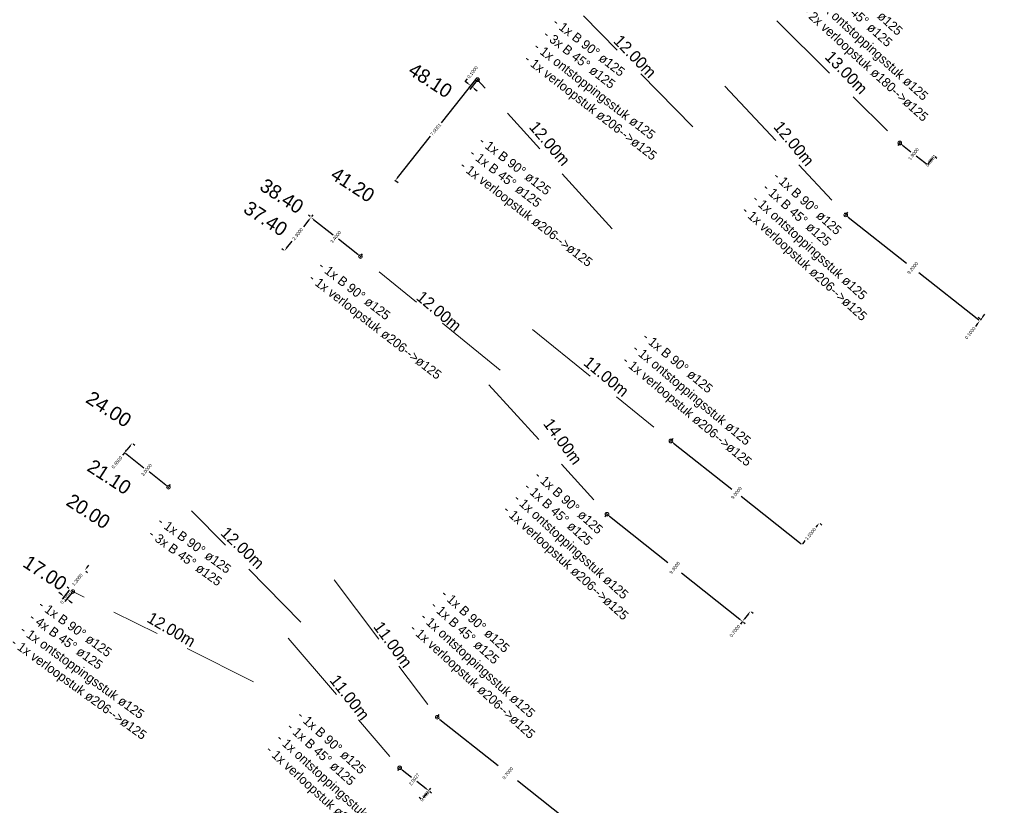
# Model space of a CAD drawing. Header units: inches. Extents: x 0 to 191500, y 0 to 342750.
# Tile 29 of 256: x 185303 to 185356, y 330125 to 330167. Entities that reach past the tile are written whole.
import ezdxf
from ezdxf import colors
from ezdxf.entities.mleader import LeaderData, LeaderLine
from ezdxf.math import Vec2, Vec3

# ---------------------------------------------------------------- set-up
doc = ezdxf.new("R2010")
doc.units = ezdxf.units.IN
doc.header["$MEASUREMENT"] = 0
doc.linetypes.add('RI-GWA_HUISAANSLUITING', pattern=[23, 4, -1.8, 2.6, -1.8, 4.6, -1.8, 4.6, -1.8])
doc.layers.get('DefPoints').update_dxf_attribs({"lineweight": 20})
for name, color, linetype, lineweight in [('ECW', 150, 'Continuous', 20), ('N-WE-RI-GWA-MAATVOERING-T25', 30, 'RI-GWA_HUISAANSLUITING', 20), ('N-WE-RI-GWA_HUISAANSLUITING', 30, 'RI-GWA_HUISAANSLUITING', 20), ('N-WE-RI-GWA_RIOOLPUT_ONTSTOPPINGSPUT-G', 30, 'Continuous', 20), ('Tekst algemeen', 7, 'Continuous', 20)]:
    doc.layers.add(name, color=color, linetype=linetype, lineweight=lineweight)
doc.dimstyles.get("Standard").update_dxf_attribs({"dimtxt": 0.18, "dimasz": 0.18, "dimexe": 0.18, "dimexo": 0.0625, "dimgap": 0.09, "dimtad": 0, "dimtih": 1, "dimtoh": 1, "dimdec": 4, "dimzin": 0, "dimdsep": 46, "dimtxsty": 'Standard', "dimcen": 0.09, "dimadec": 0, "dimazin": 0, "dimtfac": 1, "dimtdec": 4, "dimtofl": 0, "dimtmove": 0, "dimatfit": 3, "dimfxl": 1, "dimtolj": 1, "dimtzin": 0, "dimarcsym": 0})
picture_1 = doc.add_image_def('image1.ecw', size_in_pixel=(220000, 285000))

# ---------------------------------------------------------------- blocks, each defined once
blk = doc.blocks.new('*D5372')
at = {"layer": 'DefPoints', "color": 0, "transparency": 16777216}
for p in [(185323.054, 330126.666), (185324.624, 330125.423), (185324.624, 330125.423)]:
    blk.add_point(p, dxfattribs=at)
at = {"layer": 'N-WE-RI-GWA-MAATVOERING-T25', "color": 0, "lineweight": -2, "transparency": 16777216}
for p, q in [((185323.016, 330126.617), (185322.942, 330126.525)), ((185323.195, 330126.554), (185323.698, 330126.156)), ((185324.483, 330125.535), (185323.98, 330125.933)), ((185324.663, 330125.472), (185324.736, 330125.564))]:
    blk.add_line(p, q, dxfattribs=at)
at = {"layer": 'N-WE-RI-GWA-MAATVOERING-T25', "color": 0, "transparency": 16777216}
for points in [[(185323.177, 330126.531), (185323.214, 330126.578), (185323.054, 330126.666)], [(185324.465, 330125.511), (185324.502, 330125.558), (185324.624, 330125.423)]]:
    blk.add_solid(points, dxfattribs=at)
at = {"layer": 'N-WE-RI-GWA-MAATVOERING-T25', "color": 0, "transparency": 16777216, "insert": (185323.839, 330126.044), "char_height": 0.18, "attachment_point": 5, "rotation": 51.6279}
blk.add_mtext('\\A1;2.0027', dxfattribs=at)
blk = doc.blocks.new('*D5373')
at = {"layer": 'DefPoints', "color": 0, "transparency": 16777216}
for p in [(185324.624, 330125.423), (185324.624, 330125.423), (185324.25, 330124.95)]:
    blk.add_point(p, dxfattribs=at)
at = {"layer": 'N-WE-RI-GWA-MAATVOERING-T25', "color": 0, "lineweight": -2, "transparency": 16777216}
for p, q in [((185324.362, 330125.091), (185324.513, 330125.282)), ((185324.673, 330125.384), (185324.765, 330125.311)), ((185324.201, 330124.989), (185324.109, 330125.062))]:
    blk.add_line(p, q, dxfattribs=at)
at = {"layer": 'N-WE-RI-GWA-MAATVOERING-T25', "color": 0, "transparency": 16777216}
for points in [[(185324.338, 330125.11), (185324.385, 330125.073), (185324.25, 330124.95)], [(185324.489, 330125.3), (185324.536, 330125.263), (185324.624, 330125.423)]]:
    blk.add_solid(points, dxfattribs=at)
at = {"layer": 'N-WE-RI-GWA-MAATVOERING-T25', "color": 0, "transparency": 16777216, "insert": (185324.437, 330125.186), "char_height": 0.18, "attachment_point": 5, "rotation": 51.6279}
blk.add_mtext('\\A1;0.6031', dxfattribs=at)
blk = doc.blocks.new('*D5375')
at = {"layer": 'DefPoints', "color": 0, "transparency": 16777216}
for p in [(185325.076, 330129.386), (185325.076, 330129.386), (185332.681, 330123.365)]:
    blk.add_point(p, dxfattribs=at)
at = {"layer": 'N-WE-RI-GWA-MAATVOERING-T25', "color": 0, "lineweight": -2, "transparency": 16777216}
for p, q in [((185325.115, 330129.435), (185325.188, 330129.527)), ((185325.217, 330129.274), (185328.737, 330126.487)), ((185332.54, 330123.476), (185329.02, 330126.264)), ((185332.72, 330123.414), (185332.793, 330123.506))]:
    blk.add_line(p, q, dxfattribs=at)
at = {"layer": 'N-WE-RI-GWA-MAATVOERING-T25', "color": 0, "transparency": 16777216}
for points in [[(185325.199, 330129.251), (185325.236, 330129.298), (185325.076, 330129.386)], [(185332.521, 330123.453), (185332.558, 330123.5), (185332.681, 330123.365)]]:
    blk.add_solid(points, dxfattribs=at)
at = {"layer": 'N-WE-RI-GWA-MAATVOERING-T25', "color": 0, "transparency": 16777216, "insert": (185328.878, 330126.375), "char_height": 0.18, "attachment_point": 5, "rotation": 51.6279}
blk.add_mtext('\\A1;9.7000', dxfattribs=at)
blk = doc.blocks.new('*D5388')
at = {"layer": 'DefPoints', "color": 0, "transparency": 16777216}
for p in [(185341.95, 330135.1), (185341.515, 330134.551), (185341.515, 330134.551)]:
    blk.add_point(p, dxfattribs=at)
at = {"layer": 'N-WE-RI-GWA-MAATVOERING-T25', "color": 0, "lineweight": -2, "transparency": 16777216}
for p, q in [((185341.838, 330134.959), (185341.627, 330134.692)), ((185341.999, 330135.061), (185342.091, 330134.988)), ((185341.515, 330134.551), (185341.404, 330134.41)), ((185341.564, 330134.512), (185341.657, 330134.439))]:
    blk.add_line(p, q, dxfattribs=at)
at = {"layer": 'N-WE-RI-GWA-MAATVOERING-T25', "color": 0, "transparency": 16777216}
for points in [[(185341.604, 330134.711), (185341.651, 330134.674), (185341.515, 330134.551)], [(185341.815, 330134.978), (185341.862, 330134.94), (185341.95, 330135.1)]]:
    blk.add_solid(points, dxfattribs=at)
at = {"layer": 'N-WE-RI-GWA-MAATVOERING-T25', "color": 0, "transparency": 16777216, "insert": (185341.106, 330134.034), "char_height": 0.18, "attachment_point": 5, "rotation": 51.6279}
blk.add_mtext('\\A1;0.7000', dxfattribs=at)
blk = doc.blocks.new('*D5389')
at = {"layer": 'DefPoints', "color": 0, "transparency": 16777216}
for p in [(185334.221, 330140.321), (185334.224, 330140.324), (185341.515, 330134.551)]:
    blk.add_point(p, dxfattribs=at)
at = {"layer": 'N-WE-RI-GWA-MAATVOERING-T25', "color": 0, "lineweight": -2, "transparency": 16777216}
for p, q in [((185334.186, 330140.275), (185334.11, 330140.179)), ((185334.362, 330140.209), (185337.726, 330137.546)), ((185341.371, 330134.659), (185338.008, 330137.322)), ((185341.477, 330134.502), (185341.401, 330134.406))]:
    blk.add_line(p, q, dxfattribs=at)
at = {"layer": 'N-WE-RI-GWA-MAATVOERING-T25', "color": 0, "transparency": 16777216}
for points in [[(185334.344, 330140.185), (185334.381, 330140.232), (185334.221, 330140.321)], [(185341.353, 330134.636), (185341.39, 330134.683), (185341.512, 330134.547)]]:
    blk.add_solid(points, dxfattribs=at)
at = {"layer": 'N-WE-RI-GWA-MAATVOERING-T25', "color": 0, "transparency": 16777216, "insert": (185337.867, 330137.434), "char_height": 0.18, "attachment_point": 5, "rotation": 51.6279}
blk.add_mtext('\\A1;9.3000', dxfattribs=at)
blk = doc.blocks.new('*D5390')
at = {"layer": 'DefPoints', "color": 0, "transparency": 16777216}
for p in [(185345.65, 330139.85), (185344.719, 330138.674), (185344.719, 330138.674)]:
    blk.add_point(p, dxfattribs=at)
at = {"layer": 'N-WE-RI-GWA-MAATVOERING-T25', "color": 0, "lineweight": -2, "transparency": 16777216}
for p, q in [((185345.538, 330139.709), (185345.473, 330139.627)), ((185345.699, 330139.811), (185345.791, 330139.738)), ((185344.831, 330138.815), (185344.896, 330138.897)), ((185344.67, 330138.713), (185344.578, 330138.786))]:
    blk.add_line(p, q, dxfattribs=at)
at = {"layer": 'N-WE-RI-GWA-MAATVOERING-T25', "color": 0, "transparency": 16777216}
for points in [[(185345.515, 330139.728), (185345.562, 330139.69), (185345.65, 330139.85)], [(185344.807, 330138.834), (185344.854, 330138.797), (185344.719, 330138.674)]]:
    blk.add_solid(points, dxfattribs=at)
at = {"layer": 'N-WE-RI-GWA-MAATVOERING-T25', "color": 0, "transparency": 16777216, "insert": (185345.184, 330139.262), "char_height": 0.18, "attachment_point": 5, "rotation": 51.6279}
blk.add_mtext('\\A1;1.5000', dxfattribs=at)
blk = doc.blocks.new('*D5391')
at = {"layer": 'DefPoints', "color": 0, "transparency": 16777216}
for p in [(185337.663, 330144.261), (185337.663, 330144.261), (185344.719, 330138.674)]:
    blk.add_point(p, dxfattribs=at)
at = {"layer": 'N-WE-RI-GWA-MAATVOERING-T25', "color": 0, "lineweight": -2, "transparency": 16777216}
for p, q in [((185337.702, 330144.31), (185337.775, 330144.402)), ((185337.804, 330144.149), (185341.05, 330141.579)), ((185344.578, 330138.786), (185341.332, 330141.356)), ((185344.758, 330138.723), (185344.831, 330138.815))]:
    blk.add_line(p, q, dxfattribs=at)
at = {"layer": 'N-WE-RI-GWA-MAATVOERING-T25', "color": 0, "transparency": 16777216}
for points in [[(185337.785, 330144.126), (185337.823, 330144.173), (185337.663, 330144.261)], [(185344.559, 330138.762), (185344.596, 330138.809), (185344.719, 330138.674)]]:
    blk.add_solid(points, dxfattribs=at)
at = {"layer": 'N-WE-RI-GWA-MAATVOERING-T25', "color": 0, "transparency": 16777216, "insert": (185341.191, 330141.467), "char_height": 0.18, "attachment_point": 5, "rotation": 51.6279}
blk.add_mtext('\\A1;9.0000', dxfattribs=at)
blk = doc.blocks.new('*D5392')
at = {"layer": 'DefPoints', "color": 0, "transparency": 16777216}
for p in [(185354.288, 330150.722), (185354.288, 330150.722), (185354.35, 330150.8)]:
    blk.add_point(p, dxfattribs=at)
at = {"layer": 'N-WE-RI-GWA-MAATVOERING-T25', "color": 0, "lineweight": -2, "transparency": 16777216}
for p, q in [((185354.462, 330150.941), (185354.573, 330151.082)), ((185354.176, 330150.58), (185354.056, 330150.429)), ((185354.239, 330150.76), (185354.147, 330150.833)), ((185354.301, 330150.839), (185354.209, 330150.912))]:
    blk.add_line(p, q, dxfattribs=at)
at = {"layer": 'N-WE-RI-GWA-MAATVOERING-T25', "color": 0, "transparency": 16777216}
for points in [[(185354.153, 330150.599), (185354.2, 330150.562), (185354.288, 330150.722)], [(185354.438, 330150.96), (185354.485, 330150.922), (185354.35, 330150.8)]]:
    blk.add_solid(points, dxfattribs=at)
at = {"layer": 'N-WE-RI-GWA-MAATVOERING-T25', "color": 0, "transparency": 16777216, "insert": (185353.777, 330150.076), "char_height": 0.18, "attachment_point": 5, "rotation": 51.6279}
blk.add_mtext('\\A1;0.1000', dxfattribs=at)
blk = doc.blocks.new('*D5393')
at = {"layer": 'DefPoints', "color": 0, "transparency": 16777216}
for p in [(185347.075, 330156.433), (185347.075, 330156.433), (185354.288, 330150.722)]:
    blk.add_point(p, dxfattribs=at)
at = {"layer": 'N-WE-RI-GWA-MAATVOERING-T25', "color": 0, "lineweight": -2, "transparency": 16777216}
for p, q in [((185347.114, 330156.482), (185347.187, 330156.574)), ((185347.216, 330156.321), (185350.54, 330153.689)), ((185354.147, 330150.833), (185350.823, 330153.465)), ((185354.327, 330150.771), (185354.4, 330150.863))]:
    blk.add_line(p, q, dxfattribs=at)
at = {"layer": 'N-WE-RI-GWA-MAATVOERING-T25', "color": 0, "transparency": 16777216}
for points in [[(185347.198, 330156.297), (185347.235, 330156.344), (185347.075, 330156.433)], [(185354.128, 330150.81), (185354.165, 330150.857), (185354.288, 330150.722)]]:
    blk.add_solid(points, dxfattribs=at)
at = {"layer": 'N-WE-RI-GWA-MAATVOERING-T25', "color": 0, "transparency": 16777216, "insert": (185350.682, 330153.577), "char_height": 0.18, "attachment_point": 5, "rotation": 51.6279}
blk.add_mtext('\\A1;9.2000', dxfattribs=at)
blk = doc.blocks.new('*D5394')
at = {"layer": 'DefPoints', "color": 0, "transparency": 16777216}
for p in [(185351.85, 330159.6), (185351.85, 330159.6), (185351.476, 330159.127)]:
    blk.add_point(p, dxfattribs=at)
at = {"layer": 'N-WE-RI-GWA-MAATVOERING-T25', "color": 0, "lineweight": -2, "transparency": 16777216}
for p, q in [((185351.899, 330159.561), (185351.991, 330159.488)), ((185351.427, 330159.166), (185351.335, 330159.239)), ((185351.587, 330159.268), (185351.738, 330159.459))]:
    blk.add_line(p, q, dxfattribs=at)
at = {"layer": 'N-WE-RI-GWA-MAATVOERING-T25', "color": 0, "transparency": 16777216}
for points in [[(185351.715, 330159.478), (185351.762, 330159.44), (185351.85, 330159.6)], [(185351.564, 330159.287), (185351.611, 330159.25), (185351.476, 330159.127)]]:
    blk.add_solid(points, dxfattribs=at)
at = {"layer": 'N-WE-RI-GWA-MAATVOERING-T25', "color": 0, "transparency": 16777216, "insert": (185351.663, 330159.364), "char_height": 0.18, "attachment_point": 5, "rotation": 51.6279}
blk.add_mtext('\\A1;0.6031', dxfattribs=at)
blk = doc.blocks.new('*D5395')
at = {"layer": 'DefPoints', "color": 0, "transparency": 16777216}
for p in [(185349.986, 330160.307), (185349.986, 330160.307), (185351.476, 330159.127)]:
    blk.add_point(p, dxfattribs=at)
at = {"layer": 'N-WE-RI-GWA-MAATVOERING-T25', "color": 0, "lineweight": -2, "transparency": 16777216}
for p, q in [((185349.947, 330160.258), (185349.874, 330160.166)), ((185350.127, 330160.195), (185350.59, 330159.829)), ((185351.335, 330159.239), (185350.872, 330159.605)), ((185351.514, 330159.176), (185351.587, 330159.268))]:
    blk.add_line(p, q, dxfattribs=at)
at = {"layer": 'N-WE-RI-GWA-MAATVOERING-T25', "color": 0, "transparency": 16777216}
for points in [[(185350.109, 330160.171), (185350.146, 330160.218), (185349.986, 330160.307)], [(185351.316, 330159.215), (185351.353, 330159.262), (185351.476, 330159.127)]]:
    blk.add_solid(points, dxfattribs=at)
at = {"layer": 'N-WE-RI-GWA-MAATVOERING-T25', "color": 0, "transparency": 16777216, "insert": (185350.731, 330159.717), "char_height": 0.18, "attachment_point": 5, "rotation": 51.6279}
blk.add_mtext('\\A1;1.9000', dxfattribs=at)
blk = doc.blocks.new('*D5483')
at = {"layer": 'DefPoints', "color": 0, "transparency": 16777216}
for p in [(185305.297, 330136.278), (185305.138, 330135.763), (185305.45, 330136.157)]:
    blk.add_point(p, dxfattribs=at)
at = {"layer": 'N-WE-RI-GWA-MAATVOERING-T25', "color": 0, "lineweight": -2, "transparency": 16777216}
for p, q in [((185305.258, 330136.229), (185304.874, 330135.743)), ((185304.844, 330135.996), (185304.703, 330136.108)), ((185305.411, 330136.108), (185305.027, 330135.622)), ((185305.279, 330135.652), (185305.421, 330135.54))]:
    blk.add_line(p, q, dxfattribs=at)
at = {"layer": 'N-WE-RI-GWA-MAATVOERING-T25', "color": 0, "transparency": 16777216}
for points in [[(185304.826, 330135.973), (185304.863, 330136.02), (185304.985, 330135.884)], [(185305.261, 330135.628), (185305.298, 330135.675), (185305.138, 330135.763)]]:
    blk.add_solid(points, dxfattribs=at)
at = {"layer": 'N-WE-RI-GWA-MAATVOERING-T25', "color": 0, "transparency": 16777216, "insert": (185305.062, 330135.824), "char_height": 0.18, "attachment_point": 5, "rotation": 51.6279}
blk.add_mtext('\\A1;0.1951', dxfattribs=at)
blk = doc.blocks.new('*D5484')
at = {"layer": 'DefPoints', "color": 0, "transparency": 16777216}
for p in [(185306.1, 330137.3), (185305.293, 330136.281), (185305.293, 330136.281)]:
    blk.add_point(p, dxfattribs=at)
at = {"layer": 'N-WE-RI-GWA-MAATVOERING-T25', "color": 0, "lineweight": -2, "transparency": 16777216}
for p, q in [((185306.212, 330137.441), (185306.323, 330137.582)), ((185306.149, 330137.261), (185306.241, 330137.188)), ((185305.244, 330136.32), (185305.152, 330136.393)), ((185305.181, 330136.14), (185305.07, 330135.999))]:
    blk.add_line(p, q, dxfattribs=at)
at = {"layer": 'N-WE-RI-GWA-MAATVOERING-T25', "color": 0, "transparency": 16777216}
for points in [[(185306.188, 330137.46), (185306.235, 330137.422), (185306.1, 330137.3)], [(185305.158, 330136.158), (185305.205, 330136.121), (185305.293, 330136.281)]]:
    blk.add_solid(points, dxfattribs=at)
at = {"layer": 'N-WE-RI-GWA-MAATVOERING-T25', "color": 0, "transparency": 16777216, "insert": (185305.697, 330136.79), "char_height": 0.18, "attachment_point": 5, "rotation": 51.6279}
blk.add_mtext('\\A1;1.3000', dxfattribs=at)
blk = doc.blocks.new('*D5485')
at = {"layer": 'DefPoints', "color": 0, "transparency": 16777216}
for p in [(185308.65, 330144.15), (185308.247, 330143.64), (185308.248, 330143.639)]:
    blk.add_point(p, dxfattribs=at)
at = {"layer": 'N-WE-RI-GWA-MAATVOERING-T25', "color": 0, "lineweight": -2, "transparency": 16777216}
for p, q in [((185308.54, 330144.008), (185308.36, 330143.78)), ((185308.699, 330144.111), (185308.793, 330144.037)), ((185308.248, 330143.639), (185308.136, 330143.498)), ((185308.296, 330143.602), (185308.389, 330143.527))]:
    blk.add_line(p, q, dxfattribs=at)
at = {"layer": 'N-WE-RI-GWA-MAATVOERING-T25', "color": 0, "transparency": 16777216}
for points in [[(185308.336, 330143.799), (185308.383, 330143.762), (185308.248, 330143.639)], [(185308.516, 330144.026), (185308.563, 330143.989), (185308.652, 330144.149)]]:
    blk.add_solid(points, dxfattribs=at)
at = {"layer": 'N-WE-RI-GWA-MAATVOERING-T25', "color": 0, "transparency": 16777216, "insert": (185307.829, 330143.11), "char_height": 0.18, "attachment_point": 5, "rotation": 51.6279}
blk.add_mtext('\\A1;0.6500', dxfattribs=at)
blk = doc.blocks.new('*D5486')
at = {"layer": 'DefPoints', "color": 0, "transparency": 16777216}
for p in [(185308.248, 330143.639), (185310.6, 330141.777), (185310.6, 330141.777)]:
    blk.add_point(p, dxfattribs=at)
at = {"layer": 'N-WE-RI-GWA-MAATVOERING-T25', "color": 0, "lineweight": -2, "transparency": 16777216}
for p, q in [((185308.287, 330143.688), (185308.36, 330143.78)), ((185308.389, 330143.527), (185309.283, 330142.82)), ((185310.459, 330141.889), (185309.565, 330142.596)), ((185310.639, 330141.826), (185310.712, 330141.918))]:
    blk.add_line(p, q, dxfattribs=at)
at = {"layer": 'N-WE-RI-GWA-MAATVOERING-T25', "color": 0, "transparency": 16777216}
for points in [[(185308.371, 330143.504), (185308.408, 330143.551), (185308.248, 330143.639)], [(185310.44, 330141.865), (185310.478, 330141.912), (185310.6, 330141.777)]]:
    blk.add_solid(points, dxfattribs=at)
at = {"layer": 'N-WE-RI-GWA-MAATVOERING-T25', "color": 0, "transparency": 16777216, "insert": (185309.424, 330142.708), "char_height": 0.18, "attachment_point": 5, "rotation": 51.6279}
blk.add_mtext('\\A1;3.0000', dxfattribs=at)
blk = doc.blocks.new('*D5487')
at = {"layer": 'DefPoints', "color": 0, "transparency": 16777216}
for p in [(185318.278, 330156.303), (185318.278, 330156.303), (185316.85, 330154.5)]:
    blk.add_point(p, dxfattribs=at)
at = {"layer": 'N-WE-RI-GWA-MAATVOERING-T25', "color": 0, "lineweight": -2, "transparency": 16777216}
for p, q in [((185318.229, 330156.342), (185318.137, 330156.415)), ((185318.166, 330156.162), (185317.871, 330155.79)), ((185316.962, 330154.641), (185317.257, 330155.014)), ((185316.801, 330154.539), (185316.709, 330154.612))]:
    blk.add_line(p, q, dxfattribs=at)
at = {"layer": 'N-WE-RI-GWA-MAATVOERING-T25', "color": 0, "transparency": 16777216}
for points in [[(185318.143, 330156.181), (185318.19, 330156.143), (185318.278, 330156.303)], [(185316.938, 330154.66), (185316.985, 330154.622), (185316.85, 330154.5)]]:
    blk.add_solid(points, dxfattribs=at)
at = {"layer": 'N-WE-RI-GWA-MAATVOERING-T25', "color": 0, "transparency": 16777216, "insert": (185317.564, 330155.402), "char_height": 0.18, "attachment_point": 5, "rotation": 51.6279}
blk.add_mtext('\\A1;2.3000', dxfattribs=at)
blk = doc.blocks.new('*D5488')
at = {"layer": 'DefPoints', "color": 0, "transparency": 16777216}
for p in [(185318.278, 330156.303), (185320.943, 330154.193), (185320.943, 330154.193)]:
    blk.add_point(p, dxfattribs=at)
at = {"layer": 'N-WE-RI-GWA-MAATVOERING-T25', "color": 0, "lineweight": -2, "transparency": 16777216}
for p, q in [((185318.317, 330156.352), (185318.389, 330156.444)), ((185318.419, 330156.191), (185319.469, 330155.36)), ((185320.802, 330154.304), (185319.752, 330155.136)), ((185320.982, 330154.242), (185321.055, 330154.334))]:
    blk.add_line(p, q, dxfattribs=at)
at = {"layer": 'N-WE-RI-GWA-MAATVOERING-T25', "color": 0, "transparency": 16777216}
for points in [[(185318.4, 330156.168), (185318.438, 330156.215), (185318.278, 330156.303)], [(185320.784, 330154.281), (185320.821, 330154.328), (185320.943, 330154.193)]]:
    blk.add_solid(points, dxfattribs=at)
at = {"layer": 'N-WE-RI-GWA-MAATVOERING-T25', "color": 0, "transparency": 16777216, "insert": (185319.611, 330155.248), "char_height": 0.18, "attachment_point": 5, "rotation": 51.6279}
blk.add_mtext('\\A1;3.4000', dxfattribs=at)
blk = doc.blocks.new('*D5489')
at = {"layer": 'DefPoints', "color": 0, "transparency": 16777216}
for p in [(185327.171, 330163.778), (185327.171, 330163.778), (185322.75, 330158.35)]:
    blk.add_point(p, dxfattribs=at)
at = {"layer": 'N-WE-RI-GWA-MAATVOERING-T25', "color": 0, "lineweight": -2, "transparency": 16777216}
for p, q in [((185327.059, 330163.637), (185325.287, 330161.399)), ((185327.22, 330163.739), (185327.312, 330163.666)), ((185322.937, 330158.431), (185324.71, 330160.67)), ((185322.799, 330158.311), (185322.967, 330158.178))]:
    blk.add_line(p, q, dxfattribs=at)
at = {"layer": 'N-WE-RI-GWA-MAATVOERING-T25', "color": 0, "transparency": 16777216}
for points in [[(185327.036, 330163.656), (185327.083, 330163.618), (185327.171, 330163.778)], [(185322.914, 330158.45), (185322.961, 330158.413), (185322.826, 330158.29)]]:
    blk.add_solid(points, dxfattribs=at)
at = {"layer": 'N-WE-RI-GWA-MAATVOERING-T25', "color": 0, "transparency": 16777216, "insert": (185324.998, 330161.034), "char_height": 0.18, "attachment_point": 5, "rotation": 51.6279}
blk.add_mtext('\\A1;7.0001', dxfattribs=at)
blk = doc.blocks.new('*D5490')
at = {"layer": 'DefPoints', "color": 0, "transparency": 16777216}
for p in [(185326.949, 330163.336), (185327.171, 330163.778), (185327.249, 330163.716)]:
    blk.add_point(p, dxfattribs=at)
at = {"layer": 'N-WE-RI-GWA-MAATVOERING-T25', "color": 0, "lineweight": -2, "transparency": 16777216}
for p, q in [((185326.588, 330163.622), (185326.7, 330163.763)), ((185326.729, 330163.51), (185326.588, 330163.622)), ((185327.132, 330163.729), (185326.759, 330163.257)), ((185327.211, 330163.667), (185326.837, 330163.195)), ((185327.09, 330163.225), (185327.231, 330163.113))]:
    blk.add_line(p, q, dxfattribs=at)
at = {"layer": 'N-WE-RI-GWA-MAATVOERING-T25', "color": 0, "transparency": 16777216}
for points in [[(185326.711, 330163.487), (185326.748, 330163.534), (185326.87, 330163.398)], [(185327.071, 330163.201), (185327.108, 330163.248), (185326.949, 330163.336)]]:
    blk.add_solid(points, dxfattribs=at)
at = {"layer": 'N-WE-RI-GWA-MAATVOERING-T25', "color": 0, "transparency": 16777216, "insert": (185326.979, 330164.116), "char_height": 0.18, "attachment_point": 5, "rotation": 51.6279}
blk.add_mtext('\\A1;0.1000', dxfattribs=at)

msp = doc.modelspace()

# ---------------------------------------------------------------- linework, layer by layer
at = {"layer": 'N-WE-RI-GWA_HUISAANSLUITING'}
for p, q in [((185338.8362, 330161.16918), (185332.20412, 330167.92271)), ((185343.36779, 330166.89235), (185349.98605, 330160.30666)), ((185334.49084, 330155.68121), (185327.24932, 330163.71614)), ((185340.57435, 330163.36437), (185347.07516, 330156.43265)), ((185328.46941, 330148.07644), (185320.94335, 330154.19259)), ((185330.20756, 330150.27163), (185337.66289, 330144.2609)), ((185327.84865, 330147.29245), (185334.22133, 330140.32057)), ((185317.73016, 330134.51331), (185310.60008, 330141.77685)), ((185319.53038, 330136.7869), (185325.07605, 330129.38618)), ((185315.18502, 330131.29893), (185305.4498, 330136.15665)), ((185317.04732, 330133.65092), (185323.05446, 330126.66629))]:
    msp.add_line(p, q, dxfattribs=at)
at = {"layer": 'N-WE-RI-GWA_RIOOLPUT_ONTSTOPPINGSPUT-G'}
for p, q in [((185327.20599, 330163.80626), (185327.29264, 330163.62601)), ((185327.33944, 330163.75946), (185327.15919, 330163.67281)), ((185350.07618, 330160.34999), (185349.89592, 330160.26333)), ((185349.94272, 330160.39679), (185350.02938, 330160.21653)), ((185347.16529, 330156.47597), (185346.98503, 330156.38932)), ((185347.03183, 330156.52277), (185347.11849, 330156.34252)), ((185320.90002, 330154.28271), (185320.98668, 330154.10246)), ((185321.03347, 330154.23591), (185320.85322, 330154.14926)), ((185337.75301, 330144.30423), (185337.57276, 330144.21757)), ((185337.61956, 330144.35103), (185337.70622, 330144.17077)), ((185310.6902, 330141.82018), (185310.50995, 330141.73352)), ((185310.55675, 330141.86697), (185310.6434, 330141.68672)), ((185334.31145, 330140.36389), (185334.1312, 330140.27724)), ((185334.178, 330140.41069), (185334.26465, 330140.23044)), ((185305.40648, 330136.24678), (185305.49313, 330136.06653)), ((185305.53993, 330136.19998), (185305.35968, 330136.11332)), ((185325.16618, 330129.42951), (185324.98593, 330129.34285)), ((185325.03273, 330129.47631), (185325.11938, 330129.29606)), ((185323.14458, 330126.70962), (185322.96433, 330126.62296)), ((185323.01113, 330126.75642), (185323.09779, 330126.57617))]:
    msp.add_line(p, q, dxfattribs=at)
for centre in [(185327.24932, 330163.71614), (185349.98605, 330160.30666), (185347.07516, 330156.43265), (185320.94335, 330154.19259), (185337.66289, 330144.2609), (185310.60008, 330141.77685), (185334.22133, 330140.32057), (185305.4498, 330136.15665), (185325.07605, 330129.38618), (185323.05446, 330126.66629)]:
    msp.add_circle(centre, 0.1, dxfattribs=at)

# ---------------------------------------------------------------- texts
at = {"layer": 'N-WE-RI-GWA-MAATVOERING-T25'}
for s, insert, char_height, width, attachment_point, rotation in [('{\\fProxy 1|b0|i0|c0|p72;\\C7;12.00m }', (185335.50079, 330164.74677), 0.63, 9.3094, 8, 314.336014), ('{\\fProxy 1|b0|i0|c0|p72;\\C7;13.00m }', (185346.87965, 330163.87933), 0.63, 9.3094, 8, 313.9605), ('48.10', (185323.65866, 330164.36455), 0.75, 14.6844, 4, 327), ('{\\fProxy 1|b0|i0|c0|p72;\\C7;12.00m }', (185330.89339, 330160.07295), 0.63, 9.3094, 8, 310.680085), ('{\\fProxy 1|b0|i0|c0|p72;\\C7;12.00m }', (185344.04061, 330160.07347), 0.63, 9.3094, 8, 309.827451), ('41.20', (185319.47536, 330158.74358), 0.75, 14.6844, 4, 327), ('38.40', (185315.65472, 330158.13099), 0.75, 14.6844, 4, 327), ('37.40', (185314.7838, 330156.91898), 0.75, 14.6844, 4, 327), ('{\\fProxy 1|b0|i0|c0|p72;\\C7;12.00m }', (185324.9646, 330151.00765), 0.63, 9.3094, 8, 319.897066), ('{\\fProxy 1|b0|i0|c0|p72;\\C7;11.00m }', (185333.98095, 330147.48661), 0.63, 9.3094, 8, 320.21181), ('{\\fArial|b0|i0|c0|p34;24.00}', (185306.29229, 330146.69015), 0.75, 14.6844, 4, 327), ('{\\fProxy 1|b0|i0|c0|p72;\\C7;14.00m }', (185331.57946, 330144.0486), 0.63, 9.3094, 8, 306.286809), ('21.10', (185306.36569, 330143.00975), 0.75, 14.6844, 4, 327), ('20.00', (185305.23639, 330141.15731), 0.75, 14.6844, 4, 327), ('{\\fProxy 1|b0|i0|c0|p72;\\C7;12.00m }', (185314.37475, 330138.27325), 0.63, 9.3094, 8, 316.373371), ('17.00', (185302.90808, 330137.84351), 0.75, 14.6844, 4, 327), ('{\\fProxy 1|b0|i0|c0|p72;\\C7;12.00m }', (185310.60026, 330133.83396), 0.63, 9.3094, 8, 329.658554), ('{\\fProxy 1|b0|i0|c0|p72;\\C7;11.00m }', (185322.43419, 330133.11422), 0.63, 9.3094, 8, 306.286809), ('{\\fProxy 1|b0|i0|c0|p72;\\C7;11.00m }', (185320.11355, 330130.25551), 0.63, 9.3094, 8, 308.364453)]:
    msp.add_mtext(s, dxfattribs=dict(at, insert=insert, char_height=char_height, width=width, attachment_point=attachment_point, rotation=rotation))
at = {"layer": 'Tekst algemeen', "char_height": 0.5, "attachment_point": 1}
for s, insert, width, rotation in [('{\\fProxy 1|b0|i0|c0|p72;\\C2;- 1x B 90° \\fProxy 1|b0|i0|c0|p8;ø\\fProxy 1|b0|i0|c0|p72;125\\P- 4x B 45\\fProxy 1|b0|i0|c0|p8;° ø125\\fProxy 1|b0|i0|c0|p72;\\P\\fProxy 1|b0|i0|c0|p8;- 1x ontstoppingsstuk ø125\\P\\fProxy 1|b0|i0|c0|p72;- 2x verloopstuk \\fProxy 1|b0|i0|c0|p8;ø\\fProxy 1|b0|i0|c0|p72;180-->\\fProxy 1|b0|i0|c0|p8;ø\\fProxy 1|b0|i0|c0|p72;125}', (185346.75857, 330169.55784), 12.8122297, 317.693644), ('{\\fProxy 1|b0|i0|c0|p72;\\C2;- 1x B 90° ø125\\P\\fProxy 1|b0|i0|c0|p8;- 3x B 45° ø125\\P- 1x ontstoppingsstuk ø125\\fProxy 1|b0|i0|c0|p72;\\P- 1x verloopstuk \\fProxy 1|b0|i0|c0|p8;ø206-->ø125}', (185331.56692, 330167.1051), 16.6915441, 322.111329), ('{\\fProxy 1|b0|i0|c0|p72;\\C2;- 1x B 90° ø125\\P\\fProxy 1|b0|i0|c0|p8;- 1x B 45° ø125\\fProxy 1|b0|i0|c0|p72;\\P- 1x verloopstuk \\fProxy 1|b0|i0|c0|p8;ø206-->ø125}', (185327.58764, 330160.7139), 14.58, 322.111329), ('{\\fProxy 1|b0|i0|c0|p72;\\C2;- 1x B 90° \\fProxy 1|b0|i0|c0|p8;ø\\fProxy 1|b0|i0|c0|p72;125\\P- 1x B 45\\fProxy 1|b0|i0|c0|p8;° ø125\\fProxy 1|b0|i0|c0|p72;\\P\\fProxy 1|b0|i0|c0|p8;- 1x ontstoppingsstuk ø125\\P\\fProxy 1|b0|i0|c0|p72;- 1x verloopstuk \\fProxy 1|b0|i0|c0|p8;ø\\fProxy 1|b0|i0|c0|p72;206-->\\fProxy 1|b0|i0|c0|p8;ø\\fProxy 1|b0|i0|c0|p72;125}', (185343.46872, 330158.82168), 12.7257068, 317.693644), ('{\\fProxy 1|b0|i0|c0|p72;\\C2;- 1x B 90° ø125\\P- 1x verloopstuk \\fProxy 1|b0|i0|c0|p8;ø206-->ø125}', (185318.94381, 330153.99316), 15.5818575, 322.111329), ('{\\fProxy 1|b0|i0|c0|p72;\\C2;- 1x B 90° \\fProxy 1|b0|i0|c0|p8;ø\\fProxy 1|b0|i0|c0|p72;125\\P\\fProxy 1|b0|i0|c0|p8;- 1x ontstoppingsstuk ø125\\P\\fProxy 1|b0|i0|c0|p72;- 1x verloopstuk \\fProxy 1|b0|i0|c0|p8;ø\\fProxy 1|b0|i0|c0|p72;206-->\\fProxy 1|b0|i0|c0|p8;ø\\fProxy 1|b0|i0|c0|p72;125}', (185336.41132, 330150.1705), 12.6723822, 320.015485), ('{\\fProxy 1|b0|i0|c0|p72;\\C2;- 1x B 90° \\fProxy 1|b0|i0|c0|p8;ø\\fProxy 1|b0|i0|c0|p72;125\\P- 1x B 45\\fProxy 1|b0|i0|c0|p8;° ø125\\fProxy 1|b0|i0|c0|p72;\\P\\fProxy 1|b0|i0|c0|p8;- 1x ontstoppingsstuk ø125\\P\\fProxy 1|b0|i0|c0|p72;- 1x verloopstuk \\fProxy 1|b0|i0|c0|p8;ø\\fProxy 1|b0|i0|c0|p72;206-->\\fProxy 1|b0|i0|c0|p8;ø\\fProxy 1|b0|i0|c0|p72;125}', (185330.61488, 330142.7096), 12.7257068, 317.693644), ('{\\fProxy 1|b0|i0|c0|p72;\\C2;- 1x B 90° ø125\\P- 3x B \\fProxy 1|b0|i0|c0|p8;45° ø125}', (185310.273, 330140.22905), 13.4099648, 324), ('{\\fProxy 1|b0|i0|c0|p72;\\C2;- 1x B 90° \\fProxy 1|b0|i0|c0|p8;ø\\fProxy 1|b0|i0|c0|p72;125\\P- 1x B 45\\fProxy 1|b0|i0|c0|p8;° ø125\\fProxy 1|b0|i0|c0|p72;\\P\\fProxy 1|b0|i0|c0|p8;- 1x ontstoppingsstuk ø125\\P\\fProxy 1|b0|i0|c0|p72;- 1x verloopstuk \\fProxy 1|b0|i0|c0|p8;ø\\fProxy 1|b0|i0|c0|p72;206-->\\fProxy 1|b0|i0|c0|p8;ø\\fProxy 1|b0|i0|c0|p72;125}', (185325.58793, 330136.32356), 16.2962963, 317.693644), ('{\\fProxy 1|b0|i0|c0|p72;\\C2;- 1x B 90° ø125\\P- 4x B \\fProxy 1|b0|i0|c0|p8;45° ø125\\fProxy 1|b0|i0|c0|p72;\\P\\fProxy 1|b0|i0|c0|p8;- 1x ontstoppingsstuk ø125\\P\\fProxy 1|b0|i0|c0|p72;- 1x verloopstuk \\fProxy 1|b0|i0|c0|p8;ø206-->ø125}', (185303.84743, 330135.74014), 15.1066586, 324), ('{\\fProxy 1|b0|i0|c0|p72;\\C2;- 1x B 90° \\fProxy 1|b0|i0|c0|p8;ø\\fProxy 1|b0|i0|c0|p72;125\\P- 1x B 45\\fProxy 1|b0|i0|c0|p8;° ø125\\fProxy 1|b0|i0|c0|p72;\\P\\fProxy 1|b0|i0|c0|p8;- 1x ontstoppingsstuk ø125\\P\\fProxy 1|b0|i0|c0|p72;- 1x verloopstuk \\fProxy 1|b0|i0|c0|p8;ø\\fProxy 1|b0|i0|c0|p72;206-->\\fProxy 1|b0|i0|c0|p8;ø\\fProxy 1|b0|i0|c0|p72;125}', (185317.8418, 330129.78587), 12.7414501, 317.693644)]:
    msp.add_mtext(s, dxfattribs=dict(at, insert=insert, width=width, rotation=rotation))

# ---------------------------------------------------------------- dimensions: what is measured, and where the dimension line sits
at = {"layer": 'N-WE-RI-GWA-MAATVOERING-T25'}
for base, p1, p2, angle, picture, middle in [((185326.94864, 330163.3364), (185327.17092, 330163.77821), (185327.24932, 330163.71614), 141.627912, '*D5490', (185326.97909, 330164.11587)), ((185351.85, 330159.6), (185351.47565, 330159.1272), (185351.84999, 330159.60001), 51.627912, '*D5394', (185351.66282, 330159.3636)), ((185354.28792, 330150.7216), (185354.35, 330150.8), (185354.28792, 330150.7216), 51.627912, '*D5392', (185353.77683, 330150.07612)), ((185305.1383, 330135.76324), (185305.29684, 330136.27779), (185305.4498, 330136.15665), 141.627912, '*D5483', (185305.06181, 330135.82381)), ((185324.62435, 330125.4228), (185324.25, 330124.95), (185324.62434, 330125.42281), 51.627912, '*D5373', (185324.43717, 330125.1864))]:
    dim = msp.add_linear_dim(base=base, p1=p1, p2=p2, angle=angle, dimstyle='Standard', dxfattribs=at)
    dim.commit()
    dim.dimension.update_dxf_attribs({"geometry": picture, "text_midpoint": middle, "dimtype": 160})
for base, p1, p2, angle, picture, middle in [((185327.17092, 330163.77821), (185322.75, 330158.35), (185327.17092, 330163.77821), 51.627912, '*D5489', (185324.99822, 330161.03421)), ((185349.98605, 330160.30666), (185351.47564, 330159.12721), (185349.98605, 330160.30666), 141.627912, '*D5395', (185350.73085, 330159.71693)), ((185318.27776, 330156.30319), (185316.85, 330154.5), (185318.27776, 330156.30319), 51.627912, '*D5487', (185317.56388, 330155.4016)), ((185320.94335, 330154.19259), (185318.27776, 330156.30319), (185320.94335, 330154.19259), 141.627912, '*D5488', (185319.61055, 330155.24789)), ((185347.07516, 330156.43265), (185354.28792, 330150.7216), (185347.07516, 330156.43265), 141.627912, '*D5393', (185350.68154, 330153.57712)), ((185337.66289, 330144.2609), (185344.71885, 330138.67401), (185337.66289, 330144.2609), 141.627912, '*D5391', (185341.19087, 330141.46745)), ((185308.24809, 330143.63915), (185308.65, 330144.15), (185308.2465, 330143.6404), 51.627912, '*D5485', (185307.82907, 330143.10995)), ((185310.60008, 330141.77685), (185308.24809, 330143.63915), (185310.60008, 330141.77685), 141.627912, '*D5486', (185309.42408, 330142.708)), ((185334.22133, 330140.32057), (185341.51546, 330134.5512), (185334.2243, 330140.32433), 141.627912, '*D5389', (185337.86691, 330137.43401)), ((185344.71885, 330138.67401), (185345.65, 330139.85), (185344.71885, 330138.67401), 51.627912, '*D5390', (185345.18443, 330139.262)), ((185305.293, 330136.28081), (185306.1, 330137.3), (185305.293, 330136.28081), 51.627912, '*D5484', (185305.6965, 330136.7904)), ((185341.51546, 330134.5512), (185341.95, 330135.1), (185341.51546, 330134.5512), 51.627912, '*D5388', (185341.10576, 330134.03377)), ((185325.07605, 330129.38618), (185332.68081, 330123.36475), (185325.07605, 330129.38618), 141.627912, '*D5375', (185328.87843, 330126.37547)), ((185324.62435, 330125.4228), (185323.05446, 330126.66629), (185324.62435, 330125.4228), 141.627912, '*D5372', (185323.83929, 330126.04441))]:
    dim = msp.add_linear_dim(base=base, p1=p1, p2=p2, angle=angle, dimstyle='Standard', dxfattribs=at)
    dim.commit()
    dim.dimension.update_dxf_attribs({"geometry": picture, "text_midpoint": middle})

# ---------------------------------------------------------------- pictures from other files: only their frames are drawn
at = {"layer": 'ECW'}
image = msp.add_image(picture_1, insert=(180500, 328500), size_in_units=(11000, 14250), dxfattribs=at)
image.dxf.flags = 7

# ---------------------------------------------------------------- leaders
at = {"layer": 'Tekst algemeen'}
ml = msp.add_multileader_mtext('Standard', dxfattribs=at)
ml.set_content('Grindkoffer', color=256)
ml.set_leader_properties()
ml.build(insert=Vec2(0, 0))
ml.multileader.update_dxf_attribs({"text_right_attachment_type": 6, "dogleg_length": 0.2, "arrow_head_size": 5})
ctx = ml.context
ctx.base_point, ctx.char_height, ctx.arrow_head_size, ctx.landing_gap_size, ctx.plane_origin, ctx.plane_x_axis, ctx.plane_y_axis = Vec3(185789.34017, 332982.33236), 0.5, 5, 0.2, Vec3(185787.00548, 332984.05412), Vec3(0.99520618, 0.0977991), Vec3(-0.0977991, 0.99520618)
ctx.right_attachment = 6
notes = []
notes.append((ctx, [(0, (0, 0, 0), (0, 0), (1, 0), 1, [])]))
ctx.mtext.insert, ctx.mtext.text_direction, ctx.mtext.rotation, ctx.mtext.flow_direction = Vec3(185789.51476, 332982.60072), Vec3(0.99520618, 0.0977991), 0.09795567, 5
for ctx, leaders in notes:
    for number, flags, end, landing, length, lines in leaders:
        leader = LeaderData()
        leader.index, (leader.has_last_leader_line, leader.has_dogleg_vector, leader.attachment_direction) = number, flags
        leader.last_leader_point, leader.dogleg_vector, leader.dogleg_length = Vec3(end), Vec3(landing), length
        for number, points, colour, breaks in lines:
            line = LeaderLine()
            line.index, line.vertices, line.color, line.breaks = number, Vec3.list(points), colors.encode_raw_color(colour), breaks
            leader.lines.append(line)
        ctx.leaders.append(leader)

doc.saveas('drawing.dxf')
